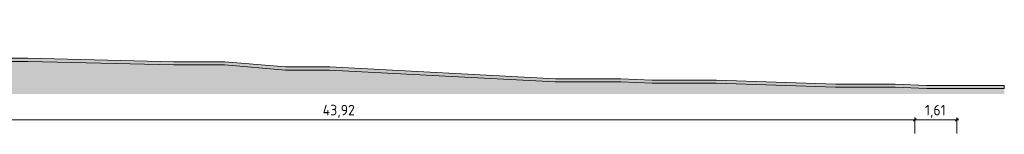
# Model space of a CAD drawing. Header units: millimetres. Extents: x -2957 to 755902, y -5565 to 302042.
# Tile 24 of 65: x 34655 to 72266, y -2765 to 1600. Entities that reach past the tile are written whole.
import ezdxf

# ---------------------------------------------------------------- set-up
doc = ezdxf.new("R2010")
doc.units = ezdxf.units.MM
doc.header["$MEASUREMENT"] = 0
for name, color, linetype, lineweight in [('0_Ном._пера__1', 7, 'Continuous', 0), ('0_Ном._пера__19', 255, 'Continuous', 0), ('АР-Чертеж-Размеры.АР_Ном._пера__1', 7, 'Continuous', 0)]:
    doc.layers.add(name, color=color, linetype=linetype, lineweight=lineweight)
doc.layers.add('АР-Чертеж-Размеры.АР', color=7, linetype='Continuous')
doc.styles.add('РЎР“Р•РќР•Р\xa0РР\xa0_РЎРўРР›Р¬_2', font='GOST_Common.ttf')
doc.dimstyles.new('СГЕНЕРИР_СТИЛЬ__1', dxfattribs={"dimtxt": 400, "dimasz": 95, "dimexe": 0.18, "dimexo": 30000, "dimgap": 0, "dimtad": 1, "dimtih": 1, "dimtoh": 1, "dimlfac": 0.001, "dimzin": 0, "dimdsep": 46, "dimtxsty": 'РЎР“Р•РќР•Р\xa0РР\xa0_РЎРўРР›Р¬_2', "dimblk": 'ARROWHEAD_6', "dimblk1": 'ARROWHEAD_6', "dimblk2": 'ARROWHEAD_6', "dimcen": 0.09, "dimclrd": 7, "dimclre": 7, "dimclrt": 7, "dimadec": 0, "dimazin": 0, "dimtfac": 1, "dimtdec": 4, "dimtmove": 0, "dimatfit": 3, "dimfxl": 0, "dimtolj": 1, "dimtzin": 0, "dimarcsym": 0})

# ---------------------------------------------------------------- blocks, each defined once
blk = doc.blocks.new('*D2')
at = {"layer": 'АР-Чертеж-Размеры.АР_Ном._пера__1', "color": 7, "linetype": 'Continuous', "lineweight": 0}
for p, q in [((24852, -2216), (24927, -2216)), ((24977, -2166), (24877, -2266)), ((24927, -2735), (24927, -2123)), ((24927, -2216), (68847, -2216)), ((68897, -2166), (68797, -2266)), ((68847, -2735), (68847, -2123))]:
    blk.add_line(p, q, dxfattribs=at)
at = {"layer": 'АР-Чертеж-Размеры.АР_Ном._пера__1', "color": 7, "lineweight": 0, "insert": (46230, -2136), "char_height": 400, "attachment_point": 7, "style": 'РЎР“Р•РќР•Р\xa0РР\xa0_РЎРўРР›Р¬_2'}
blk.add_mtext('\\A1;{\\pql;\\fGOST Common|b0|i0|c204|p0;\\W1.000000;43,92}', dxfattribs=at)
blk = doc.blocks.new('ARROWHEAD_6')
at = {"color": 0, "linetype": 'Continuous', "lineweight": 0}
for p, q in [((0, 0), (-1, 0)), ((-0.5, -0.5), (0.5, 0.5))]:
    blk.add_line(p, q, dxfattribs=at)
blk = doc.blocks.new('*D4')
at = {"layer": 'АР-Чертеж-Размеры.АР_Ном._пера__1', "color": 7, "linetype": 'Continuous', "lineweight": 0}
for p, q in [((68897, -2166), (68797, -2266)), ((68847, -2735), (68847, -2123)), ((68847, -2216), (70457, -2216)), ((70407, -2266), (70507, -2166)), ((70457, -2735), (70457, -2123)), ((70457, -2216), (70532, -2216))]:
    blk.add_line(p, q, dxfattribs=at)
at = {"layer": 'АР-Чертеж-Размеры.АР_Ном._пера__1', "color": 7, "lineweight": 0, "insert": (69237, -2136), "char_height": 400, "attachment_point": 7, "style": 'РЎР“Р•РќР•Р\xa0РР\xa0_РЎРўРР›Р¬_2'}
blk.add_mtext('\\A1;{\\pql;\\fGOST Common|b0|i0|c204|p0;\\W1.000000;1,61}', dxfattribs=at)

msp = doc.modelspace()

# ---------------------------------------------------------------- hatches: boundary and pattern name
at = {"layer": '0_Ном._пера__1', "linetype": 'Continuous', "lineweight": 0}
msp.add_hatch(color=7, dxfattribs=at).paths.add_polyline_path([(72266.494, -900), (69306.024, -900), (68102.01, -850), (65826.06, -850), (61266.013, -700), (58817.624, -700), (57616.084, -650), (55116.034, -650), (46496.362, -200), (44809.438, -200), (42485.877, 0), (40542.313, 0), (34960.956, 130), (33025.749, 130), (31825.749, 249.966), (29515.484, 249.966), (28315.752, 399.957), (24246.425, 399.957), (24246.554, 350), (21142.335, 350), (17577.459, 350), (17577.459, 550), (13375.95, 550), (11939.362, 600), (11950.54, 900), (9010.063, 900), (9010.063, 1299.693), (5769.407, 1300), (5769.407, 1520), (3604.141, 1520), (2584.243, 1500), (-1426.912, 1600), (-2957.29, 1600), (-2957.29, 1480), (-1428.408, 1480), (2583.924, 1379.971), (3605.317, 1400), (5649.407, 1400), (5649.407, 1180.011), (8890.013, 1179.704), (8890.013, 780), (11819.362, 780), (11819.362, 484.104), (13373.862, 430), (17457.459, 430), (17457.459, 230), (21142.335, 230), (24344.494, 230), (24344.365, 279.957), (28315.737, 272.177), (29515.484, 129.966), (31819.766, 129.966), (33019.766, 10), (34959.559, 10), (40540.916, -120), (42480.722, -120), (44804.283, -320), (46493.232, -320), (55112.904, -770), (57616.084, -770), (58816.258, -820), (61264.04, -820), (65824.087, -970), (68099.519, -970), (69303.533, -1020), (72266.494, -1020)])
at = {"layer": '0_Ном._пера__19', "linetype": 'Continuous', "lineweight": 0}
msp.add_hatch(color=255, dxfattribs=at).paths.add_polyline_path([(-1428.408, 1480), (-2957.29, 1480), (-2957.29, -1229.779), (72266.494, -1229.779), (72266.494, -1020), (69303.533, -1020), (68099.519, -970), (65824.087, -970), (61264.04, -820), (58816.258, -820), (57616.084, -770), (55112.904, -770), (46493.232, -320), (44804.283, -320), (42480.722, -120), (40540.916, -120), (34959.559, 10), (33019.766, 10), (31819.766, 129.966), (29515.484, 129.966), (28315.752, 279.957), (24344.365, 279.77), (24344.494, 230), (21142.335, 230), (17457.459, 230), (17457.459, 430), (13373.862, 430), (11819.362, 484.104), (11819.362, 780), (8890.013, 780), (8890.013, 1179.704), (5649.407, 1180.011), (5649.407, 1400), (3605.317, 1400), (2583.924, 1379.971)])

# ---------------------------------------------------------------- linework, layer by layer
at = {"layer": '0_Ном._пера__1', "color": 7, "linetype": 'Continuous', "lineweight": 0, "flags": 128}
msp.add_lwpolyline([(33019.766, 10), (34959.559, 10), (40540.916, -120), (42480.722, -120), (44804.283, -320), (46493.232, -320), (55112.904, -770), (57616.084, -770), (58816.258, -820), (61264.04, -820), (65824.087, -970), (68099.519, -970), (69303.533, -1020), (72266.494, -1020), (72266.494, -900), (69306.024, -900), (68102.01, -850), (65826.06, -850), (61266.013, -700), (58817.624, -700), (57616.084, -650), (55116.034, -650), (46496.362, -200), (44809.438, -200), (42485.877, 0), (40542.313, 0), (34960.956, 130), (33025.749, 130)], dxfattribs=at)
at = {"layer": '0_Ном._пера__1', "color": 7, "linetype": 'Continuous', "lineweight": 0}
for points in [[(33019.766, 10), (34959.559, 10), (40540.916, -120), (42480.722, -120), (44804.283, -320), (46493.232, -320), (55112.904, -770), (57616.084, -770), (58816.258, -820), (61264.04, -820), (65824.087, -970), (68099.519, -970), (69303.533, -1020), (72266.494, -1020), (72266.494, -900)], [(33025.749, 130), (34960.956, 130), (40542.313, 0), (42485.877, 0), (44809.438, -200), (46496.362, -200), (55116.034, -650), (57616.084, -650), (58817.624, -700), (61266.013, -700), (65826.06, -850), (68102.01, -850), (69306.024, -900), (72266.494, -900)]]:
    msp.add_lwpolyline(points, dxfattribs=at)

# ---------------------------------------------------------------- dimensions: what is measured, and where the dimension line sits
at = {"layer": 'АР-Чертеж-Размеры.АР', "color": 7, "linetype": 'Continuous', "lineweight": 0}
for base, p1, p2, picture, middle in [((68846.585, -2216.278), (24926.827, -2764.634), (68846.585, -2764.634), '*D2', (46900.216, -1936.278)), ((70456.585, -2216.278), (68846.585, -2764.634), (70456.585, -2764.634), '*D4', (69755.299, -1936.278))]:
    dim = msp.add_linear_dim(base=base, p1=p1, p2=p2, dimstyle='СГЕНЕРИР_СТИЛЬ__1', dxfattribs=at)
    dim.commit()
    dim.dimension.update_dxf_attribs({"geometry": picture, "text_midpoint": middle, "dimtype": 160})

doc.saveas('drawing.dxf')
